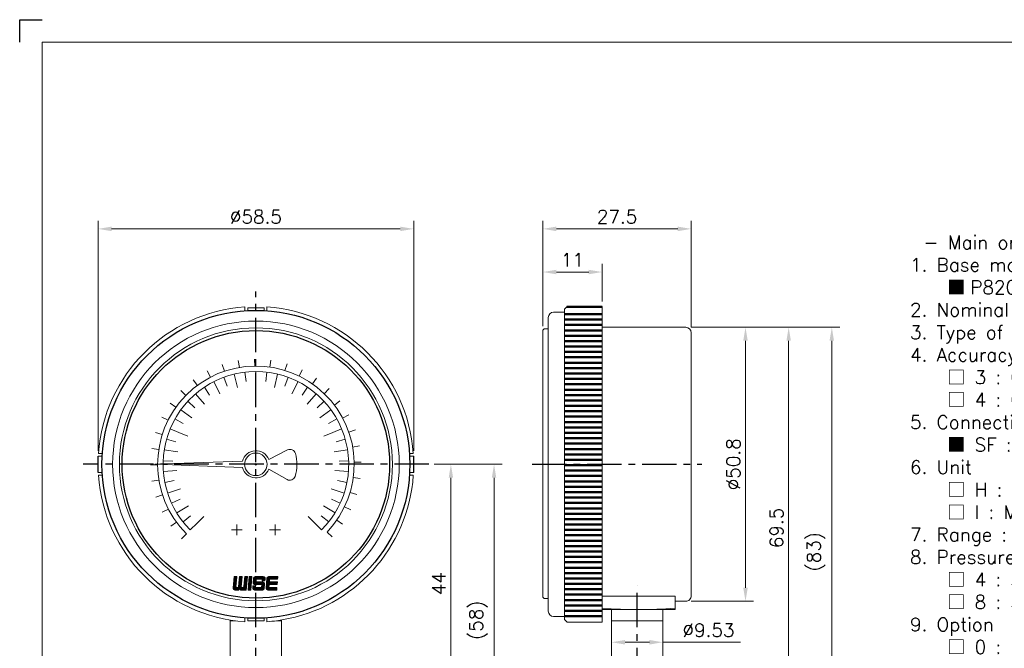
# Model space of a CAD drawing. Extents: x 14 to 311, y -13 to 197.
# Tile 2 of 3: x 14 to 196, y 81 to 197. Entities that reach past the tile are written whole.
import ezdxf

# ---------------------------------------------------------------- set-up
doc = ezdxf.new("R2010")
doc.units = 0
doc.header["$LTSCALE"] = 17
doc.header["$MEASUREMENT"] = 0
doc.header["$PDMODE"] = 1
doc.linetypes.add('CENTER', pattern=[2, 1.25, -0.25, 0.25, -0.25])
doc.linetypes.add('DASHEDX2', pattern=[1.5, 1, -0.5])
doc.layers.get('0').update_dxf_attribs({"linetype": 'DASHEDX2', "lineweight": 18})
doc.layers.get('DEFPOINTS').update_dxf_attribs({"linetype": 'CONTINUOUS', "lineweight": 18})
for name, color, linetype, lineweight in [('4', 4, 'CONTINUOUS', 30), ('DIM', 7, 'CONTINUOUS', 18), ('SS100', 7, 'CONTINUOUS', 18)]:
    doc.layers.add(name, color=color, linetype=linetype, lineweight=lineweight)
doc.styles.add('ROMANS', font='ROMANS.shx', dxfattribs={"bigfont": 'whgtxt.shx'})
doc.dimstyles.new('1', dxfattribs={"dimtxt": 2.5, "dimasz": 2.5, "dimexe": 1.5, "dimexo": 1, "dimgap": 1, "dimtad": 1, "dimdsep": 46, "dimtxsty": 'ROMANS', "dimcen": 2.5, "dimclrd": 7, "dimclre": 7, "dimclrt": 3, "dimadec": 1, "dimazin": 2, "dimtfac": 1, "dimtmove": 0, "dimatfit": 3, "dimfxl": 1, "dimlwd": 18, "dimlwe": 18, "dimarcsym": 0})

# ---------------------------------------------------------------- blocks, each defined once
blk = doc.blocks.new('11')
at = {"color": 0}
for p, q in [((100.95, 253.03), (100.74, 254.3)), ((103.75, 253.29), (103.74, 254.57)), ((106.55, 253.1), (106.74, 254.38)), ((98.23, 252.35), (97.82, 253.57)), ((109.3, 252.49), (109.68, 253.71)), ((111.91, 251.45), (112.47, 252.6)), ((93.26, 249.75), (92.5, 250.79)), ((95.64, 251.25), (95.05, 252.39)), ((114.32, 250.02), (115.06, 251.07)), ((116.49, 248.23), (117.38, 249.15)), ((91.14, 247.91), (90.23, 248.81)), ((89.33, 245.76), (88.29, 246.51)), ((118.35, 246.12), (119.38, 246.9)), ((87.88, 243.35), (86.73, 243.93)), ((119.86, 243.75), (121, 244.36)), ((86.82, 240.75), (85.6, 241.14)), ((120.99, 241.18), (122.2, 241.6)), ((86.18, 238.02), (84.91, 238.21)), ((121.69, 238.46), (122.96, 238.69)), ((85.98, 235.21), (84.69, 235.21)), ((121.97, 235.66), (123.26, 235.69)), ((121.81, 232.86), (123.08, 232.69)), ((86.21, 232.41), (84.94, 232.21)), ((86.87, 229.68), (85.65, 229.28)), ((121.22, 230.11), (122.45, 229.74)), ((120.2, 227.49), (121.36, 226.94)), ((87.95, 227.09), (86.81, 226.51)), ((89.42, 224.7), (88.38, 223.94)), ((118.79, 225.06), (119.85, 224.33)), ((91.25, 222.56), (90.34, 221.65)), ((117.02, 222.88), (117.95, 222))]:
    blk.add_line(p, q, dxfattribs=at)
blk.add_arc((103.98, 235.29), 18, 316.4299, 225, dxfattribs=at)
blk = doc.blocks.new('*D6')
at = {"layer": '4', "color": 7, "lineweight": 18, "transparency": 16777216}
for p, q in [((138.11, 140.4), (149.68, 140.4)), ((148.18, 137.9), (148.18, 92.1)), ((138.11, 89.6), (149.68, 89.6))]:
    blk.add_line(p, q, dxfattribs=at)
at = {"layer": '4', "color": 7, "lineweight": -3, "transparency": 16777216}
for points in [[(147.76, 137.9), (148.59, 137.9), (148.18, 140.4)], [(147.76, 92.1), (148.59, 92.1), (148.18, 89.6)]]:
    blk.add_solid(points, dxfattribs=at)
at = {"layer": 'DEFPOINTS', "color": 0, "lineweight": -3, "transparency": 16777216}
for p in [(137.11, 140.4), (137.11, 89.6), (148.18, 89.6)]:
    blk.add_point(p, dxfattribs=at)
at = {"layer": '4', "color": 3, "lineweight": -3, "transparency": 16777216, "insert": (145.93, 115), "char_height": 2.5, "attachment_point": 5, "rotation": 90, "style": 'ROMANS'}
blk.add_mtext('%%C50.8', dxfattribs=at)
blk = doc.blocks.new('*D7')
at = {"layer": '4', "color": 7, "lineweight": 18, "transparency": 16777216}
for p, q in [((138.11, 140.4), (157.68, 140.4)), ((156.18, 137.9), (156.18, 73.3)), ((133.11, 70.8), (157.68, 70.8))]:
    blk.add_line(p, q, dxfattribs=at)
at = {"layer": '4', "color": 7, "lineweight": -3, "transparency": 16777216}
for points in [[(155.76, 137.9), (156.59, 137.9), (156.18, 140.4)], [(155.76, 73.3), (156.59, 73.3), (156.18, 70.8)]]:
    blk.add_solid(points, dxfattribs=at)
at = {"layer": 'DEFPOINTS', "color": 0, "lineweight": -3, "transparency": 16777216}
for p in [(137.11, 140.4), (132.11, 70.8), (156.18, 70.8)]:
    blk.add_point(p, dxfattribs=at)
at = {"layer": '4', "color": 3, "lineweight": -3, "transparency": 16777216, "insert": (153.93, 103.2), "char_height": 2.5, "attachment_point": 5, "rotation": 90, "style": 'ROMANS'}
blk.add_mtext('69.5', dxfattribs=at)
blk = doc.blocks.new('*D8')
at = {"layer": '4', "color": 7, "lineweight": 18, "transparency": 16777216}
for p, q in [((110.61, 140.62), (110.61, 152.15)), ((121.61, 145.19), (121.61, 152.15)), ((113.11, 150.65), (119.11, 150.65))]:
    blk.add_line(p, q, dxfattribs=at)
at = {"layer": '4', "color": 7, "lineweight": -3, "transparency": 16777216}
for points in [[(113.11, 151.07), (113.11, 150.23), (110.61, 150.65)], [(119.11, 151.07), (119.11, 150.23), (121.61, 150.65)]]:
    blk.add_solid(points, dxfattribs=at)
at = {"layer": 'DEFPOINTS', "color": 0, "lineweight": -3, "transparency": 16777216}
for p in [(121.61, 150.65), (121.61, 144.19), (110.61, 139.62)]:
    blk.add_point(p, dxfattribs=at)
at = {"layer": '4', "color": 3, "lineweight": -3, "transparency": 16777216, "insert": (116.11, 152.9), "char_height": 2.5, "attachment_point": 5, "style": 'ROMANS'}
blk.add_mtext('11', dxfattribs=at)
blk = doc.blocks.new('*D9')
at = {"layer": '4', "color": 7, "lineweight": 18, "transparency": 16777216}
for p, q in [((110.61, 140.62), (110.61, 160.15)), ((138.11, 140.4), (138.11, 160.15)), ((113.11, 158.65), (135.61, 158.65))]:
    blk.add_line(p, q, dxfattribs=at)
at = {"layer": '4', "color": 7, "lineweight": -3, "transparency": 16777216}
for points in [[(113.11, 159.07), (113.11, 158.23), (110.61, 158.65)], [(135.61, 159.07), (135.61, 158.23), (138.11, 158.65)]]:
    blk.add_solid(points, dxfattribs=at)
at = {"layer": 'DEFPOINTS', "color": 0, "lineweight": -3, "transparency": 16777216}
for p in [(138.11, 158.65), (110.61, 139.62), (138.11, 139.4)]:
    blk.add_point(p, dxfattribs=at)
at = {"layer": '4', "color": 3, "lineweight": -3, "transparency": 16777216, "insert": (124.36, 160.9), "char_height": 2.5, "attachment_point": 5, "style": 'ROMANS'}
blk.add_mtext('27.5', dxfattribs=at)
blk = doc.blocks.new('*D10')
at = {"layer": '4', "color": 7, "lineweight": 18, "transparency": 16777216}
for p, q in [((90.45, 115), (95.06, 115)), ((93.56, 112.5), (93.56, 73.3)), ((62.41, 70.8), (95.06, 70.8))]:
    blk.add_line(p, q, dxfattribs=at)
at = {"layer": '4', "color": 7, "lineweight": -3, "transparency": 16777216}
for points in [[(93.15, 112.5), (93.98, 112.5), (93.56, 115)], [(93.15, 73.3), (93.98, 73.3), (93.56, 70.8)]]:
    blk.add_solid(points, dxfattribs=at)
at = {"layer": 'DEFPOINTS', "color": 0, "lineweight": -3, "transparency": 16777216}
for p in [(89.45, 115), (61.41, 70.8), (93.56, 70.8)]:
    blk.add_point(p, dxfattribs=at)
at = {"layer": '4', "color": 3, "lineweight": -3, "transparency": 16777216, "insert": (91.31, 92.9), "char_height": 2.5, "attachment_point": 5, "rotation": 90, "style": 'ROMANS'}
blk.add_mtext('44', dxfattribs=at)
blk = doc.blocks.new('*D11')
at = {"layer": '4', "color": 7, "lineweight": 18, "transparency": 16777216}
for p, q in [((28.16, 117.52), (28.16, 160.15)), ((86.66, 117.52), (86.66, 160.15)), ((30.66, 158.65), (84.16, 158.65))]:
    blk.add_line(p, q, dxfattribs=at)
at = {"layer": '4', "color": 7, "lineweight": -3, "transparency": 16777216}
for points in [[(30.66, 159.07), (30.66, 158.23), (28.16, 158.65)], [(84.16, 159.07), (84.16, 158.23), (86.66, 158.65)]]:
    blk.add_solid(points, dxfattribs=at)
at = {"layer": 'DEFPOINTS', "color": 0, "lineweight": -3, "transparency": 16777216}
for p in [(86.66, 158.65), (28.16, 116.52), (86.66, 116.52)]:
    blk.add_point(p, dxfattribs=at)
at = {"layer": '4', "color": 3, "lineweight": -3, "transparency": 16777216, "insert": (57.41, 160.9), "char_height": 2.5, "attachment_point": 5, "style": 'ROMANS'}
blk.add_mtext('%%C58.5', dxfattribs=at)
blk = doc.blocks.new('*D12')
at = {"layer": '4', "color": 7, "lineweight": 18, "transparency": 16777216}
for p, q in [((90.45, 115), (103.06, 115)), ((101.56, 112.5), (101.56, 59.7)), ((69.46, 57.2), (103.06, 57.2))]:
    blk.add_line(p, q, dxfattribs=at)
at = {"layer": '4', "color": 7, "lineweight": -3, "transparency": 16777216}
for points in [[(101.15, 112.5), (101.98, 112.5), (101.56, 115)], [(101.15, 59.7), (101.98, 59.7), (101.56, 57.2)]]:
    blk.add_solid(points, dxfattribs=at)
at = {"layer": 'DEFPOINTS', "color": 0, "lineweight": -3, "transparency": 16777216}
for p in [(89.45, 115), (68.46, 57.2), (101.56, 57.2)]:
    blk.add_point(p, dxfattribs=at)
at = {"layer": '4', "color": 3, "lineweight": -3, "transparency": 16777216, "insert": (98.66, 86.1), "char_height": 2.5, "attachment_point": 5, "rotation": 90, "style": 'ROMANS'}
blk.add_mtext('(58)', dxfattribs=at)
blk = doc.blocks.new('*D13')
at = {"layer": '4', "color": 7, "lineweight": 18, "transparency": 16777216}
for p, q in [((138.11, 140.4), (165.68, 140.4)), ((164.18, 137.9), (164.18, 59.7)), ((140.16, 57.2), (165.68, 57.2))]:
    blk.add_line(p, q, dxfattribs=at)
at = {"layer": '4', "color": 7, "lineweight": -3, "transparency": 16777216}
for points in [[(163.76, 137.9), (164.59, 137.9), (164.18, 140.4)], [(163.76, 59.7), (164.59, 59.7), (164.18, 57.2)]]:
    blk.add_solid(points, dxfattribs=at)
at = {"layer": 'DEFPOINTS', "color": 0, "lineweight": -3, "transparency": 16777216}
for p in [(137.11, 140.4), (139.16, 57.2), (164.18, 57.2)]:
    blk.add_point(p, dxfattribs=at)
at = {"layer": '4', "color": 3, "lineweight": -3, "transparency": 16777216, "insert": (161.27, 98.8), "char_height": 2.5, "attachment_point": 5, "rotation": 90, "style": 'ROMANS'}
blk.add_mtext('(83)', dxfattribs=at)
blk = doc.blocks.new('*D14')
at = {"layer": '4', "color": 7, "lineweight": 18, "transparency": 16777216}
for p, q in [((123.34, 81.94), (123.34, 83.51)), ((132.87, 81.94), (132.87, 83.51)), ((125.84, 82.01), (130.37, 82.01)), ((132.87, 82.01), (147.26, 82.01))]:
    blk.add_line(p, q, dxfattribs=at)
at = {"layer": '4', "color": 7, "lineweight": -3, "transparency": 16777216}
for points in [[(125.84, 82.43), (125.84, 81.59), (123.34, 82.01)], [(130.37, 82.43), (130.37, 81.59), (132.87, 82.01)]]:
    blk.add_solid(points, dxfattribs=at)
at = {"layer": 'DEFPOINTS', "color": 0, "lineweight": -3, "transparency": 16777216}
for p in [(123.34, 80.94), (132.87, 82.01), (132.87, 80.94)]:
    blk.add_point(p, dxfattribs=at)
at = {"layer": '4', "color": 3, "lineweight": -3, "transparency": 16777216, "insert": (141.32, 84.26), "char_height": 2.5, "attachment_point": 5, "style": 'ROMANS'}
blk.add_mtext('%%C9.53', dxfattribs=at)

msp = doc.modelspace()

# ---------------------------------------------------------------- linework, layer by layer
at = {"color": 4, "linetype": 'Continuous'}
for p, q in [((17.787, -8.397), (17.787, 193.266)), ((306.45, 193.266), (17.787, 193.266)), ((135.11, 90.574), (135.11, 88.074))]:
    msp.add_line(p, q, dxfattribs=at)
at = {"color": 4, "linetype": 'ByBlock'}
for p, q in [((121.61, 90.574), (135.11, 90.574)), ((132.875, 85.997), (123.345, 85.997))]:
    msp.add_line(p, q, dxfattribs=at)
at = {"color": 4}
for p, q in [((135.11, 88.074), (121.61, 88.074)), ((123.345, 88.074), (123.345, 85.997)), ((132.875, 85.997), (132.875, 88.074))]:
    msp.add_line(p, q, dxfattribs=at)
at = {"color": 4, "linetype": 'Continuous'}
msp.add_arc((128.11, 188.074), 100, 266.27315, 274.01399, dxfattribs=at)
at = {"layer": '4', "color": 1}
for p, q in [((13.619, 197.434), (17.787, 197.434)), ((13.619, 193.266), (13.619, 197.434))]:
    msp.add_line(p, q, dxfattribs=at)
at = {"layer": '4', "lineweight": -3}
for p, q in [((28.16, 113.48), (28.16, 116.515)), ((86.66, 113.48), (86.66, 116.515))]:
    msp.add_line(p, q, dxfattribs=at)
at = {"layer": '4', "color": 7}
for radius in [28.542, 24.797]:
    msp.add_circle((57.41, 114.998), radius, dxfattribs=at)
at = {"layer": 'DIM', "color": 4}
for p, q in [((115.11, 144.248), (114.61, 143.748)), ((121.61, 144.248), (115.11, 144.248)), ((121.61, 85.748), (121.61, 144.248)), ((114.61, 143.202), (112.61, 143.202)), ((114.61, 143.748), (114.61, 86.248)), ((111.61, 87.798), (111.61, 142.198)), ((111.61, 139.998), (111.61, 142.198)), ((110.86, 140.123), (110.61, 139.873)), ((110.61, 139.623), (110.61, 139.873)), ((110.61, 139.623), (110.61, 90.373)), ((110.86, 140.123), (111.61, 140.123)), ((137.11, 140.398), (121.61, 140.398)), ((138.11, 90.597), (138.11, 139.398)), ((110.86, 90.123), (110.61, 90.373)), ((110.86, 90.123), (111.61, 90.123)), ((137.11, 89.598), (135.11, 89.598)), ((52.645, 86.139), (52.645, 75.796)), ((53.594, 85.998), (52.645, 85.998)), ((62.175, 85.998), (61.226, 85.998)), ((62.175, 86.139), (62.175, 75.796)), ((114.61, 86.798), (112.61, 86.798)), ((115.11, 85.748), (114.61, 86.248)), ((123.345, 86.088), (123.345, 75.796)), ((132.875, 86.088), (132.875, 75.796)), ((115.11, 85.748), (121.61, 85.748))]:
    msp.add_line(p, q, dxfattribs=at)
for centre, start, end in [((112.61, 142.198), 90, 180), ((137.11, 139.398), 0, 90), ((137.11, 90.597), 269.98678, 0.01322), ((112.61, 87.798), 180, 270)]:
    msp.add_arc(centre, 1, start, end, dxfattribs=at)
at = {"layer": 'SS100', "color": 1, "linetype": 'CENTER', "lineweight": -2, "ltscale": 0.3}
for p, q in [((57.41, 54.198), (57.41, 147.041)), ((89.454, 114.998), (25.367, 114.998)), ((108.61, 114.998), (140.11, 114.998)), ((128.11, 54.198), (128.11, 92.498))]:
    msp.add_line(p, q, dxfattribs=at)
at = {"layer": 'SS100', "color": 4, "linetype": 'Continuous'}
for p, q in [((55.387, 143.499), (55.387, 144.178)), ((58.928, 144.005), (55.893, 144.005)), ((55.893, 144.005), (55.893, 143.499)), ((58.928, 144.005), (58.928, 143.499)), ((59.434, 143.499), (59.434, 144.178)), ((28.909, 117.021), (28.23, 117.021)), ((59.783, 115.876), (63.288, 117.663)), ((85.912, 117.021), (86.59, 117.021)), ((28.16, 116.515), (28.909, 116.515)), ((38.686, 114.998), (54.945, 115.565)), ((86.66, 116.515), (85.912, 116.515)), ((28.16, 113.48), (28.909, 113.48)), ((38.686, 114.998), (54.945, 114.43)), ((59.783, 114.12), (63.195, 112.177)), ((86.66, 113.48), (85.912, 113.48)), ((28.909, 112.974), (28.23, 112.974)), ((85.912, 112.974), (86.59, 112.974)), ((54.88, 102.852), (52.856, 102.852)), ((53.868, 101.84), (53.868, 103.865)), ((61.965, 102.852), (59.941, 102.852)), ((60.953, 101.84), (60.953, 103.865)), ((55.387, 86.497), (55.387, 85.818)), ((55.893, 85.991), (55.893, 86.497)), ((58.928, 85.991), (55.893, 85.991)), ((58.928, 85.991), (58.928, 86.497)), ((59.434, 86.497), (59.434, 85.818)), ((62.233, 86.148), (61.301, 86.008))]:
    msp.add_line(p, q, dxfattribs=at)
at = {"layer": 'SS100', "linetype": 'Continuous', "lineweight": 50}
for p, q in [((114.61, 142.838), (121.61, 142.838)), ((115.05, 144.188), (121.61, 144.188)), ((114.61, 141.838), (121.61, 141.838)), ((114.61, 140.838), (121.61, 140.838)), ((114.61, 139.838), (121.61, 139.838)), ((114.61, 138.838), (121.61, 138.838)), ((114.61, 137.838), (121.61, 137.838)), ((114.61, 136.838), (121.61, 136.838)), ((114.61, 135.838), (121.61, 135.838)), ((114.61, 134.838), (121.61, 134.838)), ((114.61, 133.838), (121.61, 133.838)), ((114.61, 132.838), (121.61, 132.838)), ((114.61, 131.838), (121.61, 131.838)), ((114.61, 130.838), (121.61, 130.838)), ((114.61, 129.838), (121.61, 129.838)), ((114.61, 128.838), (121.61, 128.838)), ((114.61, 127.838), (121.61, 127.838)), ((114.61, 126.838), (121.61, 126.838)), ((114.61, 125.838), (121.61, 125.838)), ((114.61, 124.838), (121.61, 124.838)), ((114.61, 123.838), (121.61, 123.838)), ((114.61, 122.838), (121.61, 122.838)), ((114.61, 121.838), (121.61, 121.838)), ((114.61, 120.838), (121.61, 120.838)), ((114.61, 119.838), (121.61, 119.838)), ((114.61, 118.838), (121.61, 118.838)), ((114.61, 117.838), (121.61, 117.838)), ((114.61, 116.838), (121.61, 116.838)), ((114.61, 115.838), (121.61, 115.838)), ((114.61, 114.838), (121.61, 114.838)), ((114.61, 113.838), (121.61, 113.838)), ((114.61, 112.838), (121.61, 112.838)), ((114.61, 111.838), (121.61, 111.838)), ((114.61, 110.838), (121.61, 110.838)), ((114.61, 109.838), (121.61, 109.838)), ((114.61, 108.838), (121.61, 108.838)), ((114.61, 107.838), (121.61, 107.838)), ((114.61, 106.838), (121.61, 106.838)), ((114.61, 105.838), (121.61, 105.838)), ((114.61, 104.838), (121.61, 104.838)), ((114.61, 103.838), (121.61, 103.838)), ((114.61, 102.838), (121.61, 102.838)), ((114.61, 101.838), (121.61, 101.838)), ((114.61, 100.838), (121.61, 100.838)), ((114.61, 99.838), (121.61, 99.838)), ((114.61, 98.838), (121.61, 98.838)), ((114.61, 97.838), (121.61, 97.838)), ((114.61, 96.838), (121.61, 96.838)), ((114.61, 95.838), (121.61, 95.838)), ((114.61, 94.838), (121.61, 94.838)), ((114.61, 93.838), (121.61, 93.838)), ((114.61, 92.838), (121.61, 92.838)), ((114.61, 91.838), (121.61, 91.838)), ((114.61, 90.838), (121.61, 90.838)), ((114.61, 89.838), (121.61, 89.838)), ((114.61, 88.838), (121.61, 88.838)), ((114.61, 87.838), (121.61, 87.838)), ((114.61, 86.838), (121.61, 86.838))]:
    msp.add_line(p, q, dxfattribs=at)
at = {"layer": 'SS100', "color": 7, "linetype": 'Continuous'}
for p, q in [((53.394, 131.728), (53.984, 129.268)), ((55.388, 132.084), (55.596, 130.325)), ((57.41, 132.204), (57.41, 130.432)), ((59.433, 132.084), (59.225, 130.325)), ((61.427, 131.728), (60.836, 129.268)), ((49.599, 130.328), (50.748, 128.074)), ((51.455, 131.14), (52.068, 129.478)), ((57.41, 130.432), (57.41, 128.661)), ((63.366, 131.14), (62.753, 129.478)), ((65.222, 130.328), (64.073, 128.074)), ((46.236, 128.081), (47.879, 126.157)), ((47.851, 129.304), (48.835, 127.831)), ((66.969, 129.304), (65.985, 127.831)), ((68.585, 128.081), (66.941, 126.157)), ((44.776, 126.677), (46.076, 125.475)), ((70.045, 126.677), (68.744, 125.475)), ((43.491, 125.111), (45.538, 123.624)), ((71.33, 125.111), (69.283, 123.624)), ((42.398, 123.405), (43.944, 122.539)), ((72.422, 123.405), (70.877, 122.539)), ((41.514, 121.582), (43.151, 120.904)), ((43.151, 120.904), (44.787, 120.227)), ((71.67, 120.904), (70.034, 120.227)), ((73.307, 121.582), (71.67, 120.904)), ((40.851, 119.668), (42.555, 119.187)), ((73.97, 119.668), (72.266, 119.187)), ((40.416, 117.689), (42.915, 117.293)), ((74.404, 117.689), (71.905, 117.293)), ((40.218, 115.673), (41.988, 115.604)), ((74.603, 115.673), (72.833, 115.604)), ((40.258, 113.648), (42.78, 113.846)), ((74.563, 113.648), (72.041, 113.846)), ((40.535, 111.641), (42.272, 111.987)), ((74.286, 111.641), (72.549, 111.987)), ((41.047, 109.681), (43.453, 110.463)), ((73.774, 109.681), (71.368, 110.463)), ((41.785, 107.794), (43.393, 108.536)), ((73.036, 107.794), (71.427, 108.536)), ((42.74, 106.008), (44.897, 107.33)), ((72.081, 106.008), (69.923, 107.33)), ((43.898, 104.346), (45.289, 105.442)), ((45.244, 102.831), (46.496, 104.084)), ((46.496, 104.084), (47.749, 105.336)), ((68.324, 104.084), (67.072, 105.336)), ((69.577, 102.831), (68.324, 104.084)), ((70.922, 104.346), (69.532, 105.442))]:
    msp.add_line(p, q, dxfattribs=at)
at = {"layer": 'SS100', "color": 10, "linetype": 'Continuous'}
for p, q in [((53.382, 94.19), (53.195, 92.048)), ((53.248, 92.654), (53.799, 93.205)), ((53.262, 92.811), (53.813, 93.362)), ((53.275, 92.968), (53.826, 93.519)), ((53.289, 93.125), (53.84, 93.676)), ((53.303, 93.282), (53.854, 93.833)), ((53.316, 93.438), (53.868, 93.99)), ((53.33, 93.595), (53.881, 94.146)), ((53.344, 93.752), (53.781, 94.19)), ((53.358, 93.909), (53.638, 94.19)), ((53.371, 94.066), (53.495, 94.19)), ((53.382, 94.19), (53.885, 94.19)), ((53.885, 94.19), (53.718, 92.276)), ((54.357, 94.19), (54.189, 92.262)), ((54.221, 92.625), (54.772, 93.176)), ((54.234, 92.782), (54.785, 93.333)), ((54.248, 92.939), (54.799, 93.49)), ((54.262, 93.096), (54.813, 93.647)), ((54.275, 93.252), (54.827, 93.804)), ((54.289, 93.409), (54.84, 93.96)), ((54.303, 93.566), (54.854, 94.117)), ((54.317, 93.723), (54.783, 94.19)), ((54.33, 93.88), (54.64, 94.19)), ((54.344, 94.037), (54.497, 94.19)), ((54.357, 94.19), (54.86, 94.19)), ((54.86, 94.19), (54.693, 92.276)), ((55.332, 94.19), (55.163, 92.262)), ((55.193, 92.595), (55.744, 93.146)), ((55.206, 92.752), (55.757, 93.303)), ((55.22, 92.909), (55.771, 93.46)), ((55.234, 93.066), (55.785, 93.617)), ((55.247, 93.222), (55.799, 93.774)), ((55.261, 93.379), (55.812, 93.93)), ((55.275, 93.536), (55.826, 94.087)), ((55.289, 93.693), (55.785, 94.19)), ((55.302, 93.85), (55.642, 94.19)), ((55.316, 94.007), (55.499, 94.19)), ((55.33, 94.164), (55.356, 94.19)), ((55.332, 94.19), (55.835, 94.19)), ((55.835, 94.19), (55.616, 91.685)), ((56.169, 94.19), (55.95, 91.685)), ((56.027, 92.571), (56.578, 93.122)), ((56.041, 92.728), (56.592, 93.279)), ((56.055, 92.885), (56.606, 93.436)), ((56.068, 93.042), (56.62, 93.593)), ((56.082, 93.198), (56.633, 93.75)), ((56.096, 93.355), (56.647, 93.906)), ((56.11, 93.512), (56.661, 94.063)), ((56.123, 93.669), (56.644, 94.19)), ((56.137, 93.826), (56.501, 94.19)), ((56.151, 93.983), (56.358, 94.19)), ((56.165, 94.14), (56.215, 94.19)), ((56.169, 94.19), (56.672, 94.19)), ((56.169, 94.19), (56.672, 94.19)), ((56.672, 94.19), (56.453, 91.685)), ((56.905, 93.019), (57.454, 93.569)), ((56.979, 93.885), (56.906, 93.05)), ((56.917, 93.174), (57.932, 94.19)), ((56.928, 92.899), (57.441, 93.412)), ((56.931, 93.331), (57.789, 94.19)), ((56.944, 93.488), (57.646, 94.19)), ((56.958, 93.645), (57.503, 94.19)), ((56.972, 93.802), (57.36, 94.19)), ((56.981, 92.809), (57.43, 93.258)), ((56.999, 93.972), (57.196, 94.169)), ((57.056, 92.741), (57.503, 93.188)), ((57.155, 92.697), (57.646, 93.188)), ((57.288, 92.687), (57.789, 93.188)), ((57.312, 94.19), (58.782, 94.19)), ((57.458, 93.612), (57.429, 93.278)), ((57.431, 92.687), (57.932, 93.188)), ((57.512, 93.188), (58.695, 93.188)), ((57.541, 93.689), (58.509, 93.689)), ((57.574, 93.689), (58.075, 94.19)), ((57.574, 92.687), (58.075, 93.188)), ((57.717, 93.689), (58.218, 94.19)), ((57.717, 92.687), (58.218, 93.188)), ((57.861, 93.689), (58.362, 94.19)), ((57.861, 92.687), (58.362, 93.188)), ((58.004, 93.689), (58.505, 94.19)), ((58.004, 92.687), (58.505, 93.188)), ((58.147, 93.689), (58.648, 94.19)), ((58.147, 92.687), (58.648, 93.188)), ((58.29, 93.689), (58.791, 94.189)), ((58.29, 92.687), (58.78, 93.177)), ((58.432, 92.686), (58.879, 93.132)), ((58.433, 93.689), (58.909, 94.165)), ((58.559, 93.672), (58.998, 94.111)), ((58.592, 93.598), (58.575, 93.405)), ((58.575, 93.405), (59.078, 93.405)), ((58.579, 93.405), (59.107, 93.933)), ((58.589, 93.558), (59.065, 94.034)), ((58.722, 93.405), (59.112, 93.795)), ((58.865, 93.405), (59.099, 93.639)), ((59.009, 93.405), (59.085, 93.482)), ((59.115, 93.826), (59.078, 93.405)), ((59.454, 93.885), (59.294, 92.048)), ((59.3, 92.122), (60.365, 93.188)), ((59.314, 92.279), (60.222, 93.188)), ((59.328, 92.436), (60.079, 93.188)), ((59.341, 92.593), (59.947, 93.198)), ((59.355, 92.75), (59.906, 93.301)), ((59.369, 92.907), (59.92, 93.458)), ((59.382, 93.063), (59.934, 93.615)), ((59.396, 93.22), (60.365, 94.19)), ((59.41, 93.377), (60.222, 94.19)), ((59.424, 93.534), (60.079, 94.19)), ((59.437, 93.691), (59.936, 94.19)), ((59.451, 93.848), (59.793, 94.19)), ((59.535, 94.075), (59.567, 94.107)), ((59.787, 94.19), (61.485, 94.19)), ((59.933, 93.612), (59.904, 93.278)), ((59.987, 93.188), (61.397, 93.188)), ((60.007, 93.688), (60.509, 94.19)), ((60.008, 92.687), (60.509, 93.188)), ((60.017, 93.689), (61.441, 93.689)), ((60.151, 93.689), (60.652, 94.19)), ((60.151, 92.687), (60.652, 93.188)), ((60.294, 93.689), (60.795, 94.19)), ((60.294, 92.687), (60.795, 93.188)), ((60.437, 93.689), (60.938, 94.19)), ((60.437, 92.687), (60.938, 93.188)), ((60.58, 93.689), (61.081, 94.19)), ((60.58, 92.687), (61.081, 93.188)), ((60.723, 93.689), (61.224, 94.19)), ((60.723, 92.687), (61.224, 93.188)), ((60.866, 93.689), (61.367, 94.19)), ((60.866, 92.687), (61.367, 93.188)), ((61.01, 93.689), (61.482, 94.162)), ((61.153, 93.689), (61.469, 94.005)), ((61.296, 93.689), (61.455, 93.848)), ((61.397, 93.188), (61.353, 92.687)), ((61.439, 93.689), (61.441, 93.691)), ((61.485, 94.19), (61.441, 93.689)), ((53.194, 92.027), (53.744, 92.578)), ((53.207, 92.184), (53.758, 92.735)), ((53.214, 91.904), (53.73, 92.421)), ((53.22, 92.34), (53.771, 92.892)), ((53.234, 92.497), (53.785, 93.048)), ((53.265, 91.812), (53.717, 92.265)), ((53.339, 91.743), (53.783, 92.188)), ((53.436, 91.697), (53.924, 92.186)), ((53.527, 91.685), (54.156, 91.685)), ((53.566, 91.685), (54.067, 92.186)), ((53.71, 91.685), (54.731, 92.706)), ((53.801, 92.186), (54.106, 92.186)), ((53.853, 91.685), (54.717, 92.549)), ((53.996, 91.685), (54.703, 92.392)), ((54.139, 91.685), (54.697, 92.243)), ((54.156, 91.685), (54.403, 91.911)), ((54.193, 92.311), (54.744, 92.862)), ((54.207, 92.468), (54.758, 93.019)), ((54.403, 91.911), (54.611, 91.685)), ((54.454, 91.856), (54.783, 92.186)), ((54.522, 91.781), (54.926, 92.186)), ((54.591, 91.707), (55.069, 92.186)), ((54.611, 91.685), (55.616, 91.685)), ((54.712, 91.685), (55.702, 92.676)), ((54.776, 92.186), (55.08, 92.186)), ((54.855, 91.685), (55.689, 92.519)), ((54.998, 91.685), (55.675, 92.362)), ((55.141, 91.685), (55.661, 92.205)), ((55.165, 92.281), (55.716, 92.832)), ((55.179, 92.438), (55.73, 92.989)), ((55.284, 91.685), (55.648, 92.048)), ((55.427, 91.685), (55.634, 91.891)), ((55.57, 91.685), (55.62, 91.734)), ((55.95, 91.685), (56.453, 91.685)), ((55.959, 91.787), (56.51, 92.338)), ((55.972, 91.944), (56.524, 92.495)), ((55.986, 92.1), (56.537, 92.652)), ((56, 92.257), (56.551, 92.808)), ((56, 91.685), (56.496, 92.181)), ((56.014, 92.414), (56.565, 92.965)), ((56.143, 91.685), (56.482, 92.024)), ((56.286, 91.685), (56.469, 91.867)), ((56.429, 91.685), (56.455, 91.71)), ((56.855, 92.469), (56.818, 92.048)), ((56.821, 92.076), (57.214, 92.469)), ((56.827, 91.939), (57.357, 92.469)), ((56.835, 92.233), (57.07, 92.469)), ((56.848, 92.39), (56.927, 92.469)), ((56.855, 92.469), (57.363, 92.469)), ((56.87, 91.839), (57.345, 92.314)), ((56.937, 91.763), (57.375, 92.202)), ((57.026, 91.709), (57.503, 92.186)), ((57.145, 91.685), (57.646, 92.186)), ((57.151, 91.685), (58.622, 91.685)), ((57.239, 92.687), (58.421, 92.687)), ((57.288, 91.685), (57.789, 92.186)), ((57.358, 92.469), (57.341, 92.276)), ((57.425, 92.186), (58.392, 92.186)), ((57.431, 91.685), (57.932, 92.186)), ((57.574, 91.685), (58.075, 92.186)), ((57.717, 91.685), (58.218, 92.186)), ((57.86, 91.685), (58.361, 92.186)), ((58.004, 91.685), (59.016, 92.697)), ((58.147, 91.685), (59.003, 92.541)), ((58.29, 91.685), (58.989, 92.384)), ((58.433, 91.685), (58.975, 92.227)), ((58.505, 92.596), (58.475, 92.262)), ((58.479, 92.303), (59.029, 92.853)), ((58.493, 92.46), (59.006, 92.974)), ((58.504, 92.615), (58.954, 93.064)), ((58.576, 91.685), (58.962, 92.07)), ((58.741, 91.707), (58.934, 91.899)), ((59.028, 92.825), (58.954, 91.99)), ((59.295, 91.974), (59.838, 92.517)), ((59.33, 91.865), (59.824, 92.36)), ((59.39, 91.783), (59.83, 92.223)), ((59.472, 91.722), (59.936, 92.186)), ((59.581, 91.688), (60.079, 92.186)), ((59.626, 91.685), (61.266, 91.685)), ((59.721, 91.685), (60.222, 92.186)), ((59.846, 92.61), (59.816, 92.276)), ((59.864, 91.685), (60.365, 92.186)), ((59.9, 92.186), (61.31, 92.186)), ((59.929, 92.687), (61.353, 92.687)), ((60.007, 91.685), (60.508, 92.186)), ((60.151, 91.685), (60.652, 92.186)), ((60.294, 91.685), (60.795, 92.186)), ((60.437, 91.685), (60.938, 92.186)), ((60.58, 91.685), (61.081, 92.186)), ((60.723, 91.685), (61.224, 92.186)), ((60.866, 91.685), (61.304, 92.122)), ((61.009, 92.687), (61.386, 93.064)), ((61.009, 91.685), (61.29, 91.966)), ((61.153, 92.687), (61.373, 92.907)), ((61.153, 91.685), (61.277, 91.809)), ((61.31, 92.186), (61.266, 91.685)), ((61.296, 92.687), (61.359, 92.75))]:
    msp.add_line(p, q, dxfattribs=at)
at = {"layer": 'SS100', "color": 4, "linetype": 'Continuous'}
for radius in [26.568, 25.303, 25.303, 2.094, 0.155]:
    msp.add_circle((57.41, 114.998), radius, dxfattribs=at)
for centre, radius, start, end in [((57.41, 114.998), 29.25, 93.96722, 176.03278), ((57.41, 114.998), 29.25, 3.96722, 86.03278), ((57.41, 114.998), 2.53, 20.30622, 167.03338), ((63.748, 116.762), 1.012, 15.55155, 117.01838), ((57.41, 114.998), 7.591, 342.83919, 15.55155), ((57.41, 114.998), 2.53, 192.96662, 339.69378), ((57.41, 114.998), 29.25, 183.96722, 266.03278), ((57.41, 114.998), 29.25, 279.4902, 356.03278), ((63.696, 113.057), 1.012, 240.34654, 342.83919), ((57.41, 114.998), 29.25, 273.96722, 277.6446)]:
    msp.add_arc(centre, radius, start, end, dxfattribs=at)
at = {"layer": 'SS100', "color": 7, "linetype": 'Continuous'}
msp.add_arc((57.41, 114.998), 17.206, 315, 225, dxfattribs=at)
at = {"layer": 'SS100', "color": 10, "linetype": 'Continuous'}
for centre, radius, start, end in [((57.312, 93.856), 0.334, 90, 175), ((57.512, 93.271), 0.0835, 175, 270), ((57.541, 93.605), 0.0835, 90, 175), ((58.509, 93.605), 0.0835, 355, 90), ((58.695, 92.854), 0.334, 355, 90), ((58.782, 93.856), 0.334, 355, 90), ((59.787, 93.856), 0.334, 90, 175), ((59.987, 93.271), 0.0835, 175, 270), ((60.017, 93.605), 0.0835, 90, 175), ((53.527, 92.019), 0.334, 175, 270), ((53.801, 92.269), 0.0835, 175, 270), ((54.106, 92.269), 0.0835, 270, 355), ((54.776, 92.269), 0.0835, 175, 270), ((55.08, 92.269), 0.0835, 270, 355), ((57.151, 92.019), 0.334, 175, 270), ((57.239, 93.021), 0.334, 175, 270), ((57.425, 92.269), 0.0835, 175, 270), ((58.392, 92.269), 0.0835, 270, 355), ((58.421, 92.603), 0.0835, 355, 90), ((58.622, 92.019), 0.334, 270, 355), ((59.626, 92.019), 0.334, 175, 270), ((59.9, 92.269), 0.0835, 175, 270), ((59.929, 92.603), 0.0835, 90, 175)]:
    msp.add_arc(centre, radius, start, end, dxfattribs=at)

# ---------------------------------------------------------------- block references
at = {"layer": 'SS100', "color": 4, "linetype": 'Continuous', "xscale": 1.012110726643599, "yscale": 1.012110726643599, "zscale": 1.012110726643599}
msp.add_blockref('11', (-47.825, -123.141), dxfattribs=at)

# ---------------------------------------------------------------- texts
at = {"color": 4, "insert": (178.676, 157.399), "char_height": 2.5, "attachment_point": 1, "style": 'ROMANS'}
msp.add_mtext_dynamic_auto_height_columns('\\pi2.5;{\\C3;- Main order -\\P\\pi0;1. Base model \\P    \\fGulim|b0|i0|c129|p50;■ \\Fromans,whgtxt|c129;P820 (Ultra high purity gauge, 316L Double melt, EP grade)\\P2. Nominal diameter : \\fGulim|b0|i0|c129|p50;■\\Fromans,whgtxt|c129; 1 : 50 mm (2") \\P3. Type of mounting : \\fGulim|b0|i0|c129|p50;■\\Fromans,whgtxt|c129; A : Low mount (LM)\\P4. Accuracy\\P    \\fGulim|b0|i0|c129|p50;□\\Fromans,whgtxt|c129; 3 : Grade A\\P    \\fGulim|b0|i0|c129|p50;□\\Fromans,whgtxt|c129; 4 : Grade B \\P5. Connection type \\P    \\fGulim|b0|i0|c129|p50;■\\Fromans,whgtxt|c129; SF : Swivel female face seal (9/16"-18 UNF)\\P6. Unit\\P    \\fGulim|b0|i0|c129|p50;□\\Fromans,whgtxt|c129; H : bar\\P    \\fGulim|b0|i0|c129|p50;□\\Fromans,whgtxt|c129; I : MPa \\P7. Range : \\fGulim|b0|i0|c129|p50;■\\Fromans,whgtxt|c129; XXX : Refer to pressure range table\\P8. Pressure connection material and dial color\\P    \\fGulim|b0|i0|c129|p50;□\\Fromans,whgtxt|c129; 4 : 316L SS and 2 colors\\P    \\fGulim|b0|i0|c129|p50;□\\Fromans,whgtxt|c129; 8 : 316L SS and 3 colors \\P9. Option\\P    \\fGulim|b0|i0|c129|p50;□\\Fromans,whgtxt|c129; 0 : None\\P    \\fGulim|b0|i0|c129|p50;□\\Fromans,whgtxt|c129; 1 : Accessories }', width=154.05447, gutter_width=0, height=87.704, count=1, dxfattribs=at)

# ---------------------------------------------------------------- dimensions: what is measured, and where the dimension line sits
at = {"layer": '4', "lineweight": -3}
for base, p1, p2, picture, middle in [((86.66, 158.65), (28.16, 116.515), (86.66, 116.515), '*D11', (57.41, 160.9)), ((132.875, 82.009), (123.345, 80.942), (132.875, 80.942), '*D14', (141.315, 84.259))]:
    dim = msp.add_linear_dim(base=base, p1=p1, p2=p2, text='%%C<>', dimstyle='1', dxfattribs=at)
    dim.commit()
    dim.dimension.update_dxf_attribs({"geometry": picture, "text_midpoint": middle})
dim = msp.add_linear_dim(base=(138.11, 158.65), p1=(110.61, 139.623), p2=(138.11, 139.398), dimstyle='1', override={"dimtmove": 0}, dxfattribs=at)
dim.commit()
dim.dimension.update_dxf_attribs({"geometry": '*D9', "text_midpoint": (124.36, 158.65), "dimtype": 160})
dim = msp.add_linear_dim(base=(121.61, 150.65), p1=(110.61, 139.623), p2=(121.61, 144.188), dimstyle='1', override={"dimtmove": 0}, dxfattribs=at)
dim.commit()
dim.dimension.update_dxf_attribs({"geometry": '*D8', "text_midpoint": (116.11, 152.9)})
for base, p1, p2, text, override, picture, middle in [((156.177, 70.797), (137.11, 140.398), (132.11, 70.797), '69.5', {"dimtmove": 0}, '*D7', (156.177, 103.198)), ((164.177, 57.198), (137.11, 140.398), (139.16, 57.198), '(<>)', {"dimdec": 0}, '*D13', (164.177, 98.798)), ((101.564, 57.198), (89.454, 114.998), (68.46, 57.198), '(<>)', {"dimdec": 0, "dimtmove": 0}, '*D12', (101.564, 86.098))]:
    dim = msp.add_linear_dim(base=base, p1=p1, p2=p2, angle=90, text=text, dimstyle='1', override=override, dxfattribs=at)
    dim.commit()
    dim.dimension.update_dxf_attribs({"geometry": picture, "text_midpoint": middle, "dimtype": 160})
dim = msp.add_linear_dim(base=(148.177, 89.598), p1=(137.11, 140.398), p2=(137.11, 89.598), angle=90, text='%%C<>', dimstyle='1', override={"dimtmove": 0}, dxfattribs=at)
dim.commit()
dim.dimension.update_dxf_attribs({"geometry": '*D6', "text_midpoint": (145.927, 114.998)})
dim = msp.add_linear_dim(base=(93.564, 70.798), p1=(89.454, 114.998), p2=(61.41, 70.798), angle=90, dimstyle='1', override={"dimdec": 0, "dimtmove": 0}, dxfattribs=at)
dim.commit()
dim.dimension.update_dxf_attribs({"geometry": '*D10', "text_midpoint": (91.314, 92.898)})

doc.saveas('drawing.dxf')
